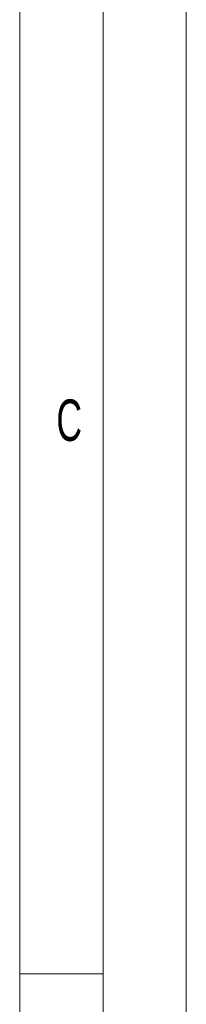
# Model space of a CAD drawing. Header units: millimetres. Extents: x 0 to 594, y 0 to 420.
# Tile 45 of 49: x 584 to 594, y 141 to 201. Entities that reach past the tile are written whole.
import ezdxf

# ---------------------------------------------------------------- set-up
doc = ezdxf.new("R2010")
doc.units = ezdxf.units.MM
doc.styles.add('SLDTEXTSTYLE1', font='TXT', dxfattribs={"width": 0.638186})

msp = doc.modelspace()

# ---------------------------------------------------------------- linework, layer by layer
at = {"color": 133, "linetype": 'Continuous', "lineweight": 0, "true_color": 0x71e1e1}
for p, q in [((594, 420.00007), (594, 0)), ((589, 415.00007), (589, 60.25)), ((584, 410.00007), (584, 60.25)), ((589, 292), (589, 5)), ((584, 143.33333), (589, 143.33333))]:
    msp.add_line(p, q, dxfattribs=at)

# ---------------------------------------------------------------- texts
at = {"color": 254, "linetype": 'Continuous', "lineweight": 0, "true_color": 0xe8e8e8, "insert": (586.97004, 177.90147), "char_height": 2.50001, "attachment_point": 2, "style": 'SLDTEXTSTYLE1'}
msp.add_mtext('C', dxfattribs=at)

doc.saveas('drawing.dxf')
